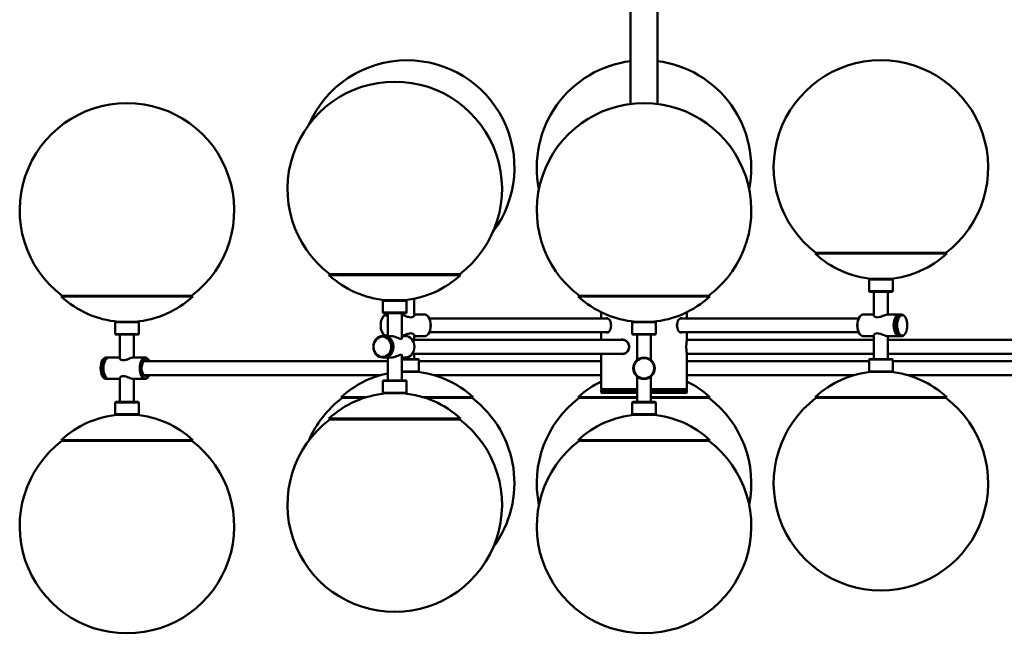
# Model space of a CAD drawing. Header units: millimetres. Extents: x 264 to 5115, y 781 to 3055.
# Tile 1 of 9: x 264 to 1183, y 1123 to 1696. Entities that reach past the tile are written whole.
import ezdxf

# ---------------------------------------------------------------- set-up
doc = ezdxf.new("R2010")
doc.units = ezdxf.units.MM
doc.header["$LTSCALE"] = 18
doc.layers.add('Widoczne (ISO)', color=7, linetype='Continuous', lineweight=50)
doc.layers.add('Wymiar (ISO)', color=7, linetype='Continuous', lineweight=18)
doc.styles.add('Tekst notatki (ISO)', font='tahoma.ttf')
doc.dimstyles.new('Domyślne (ISO)', dxfattribs={"dimscale": 18, "dimtxt": 2.5, "dimasz": 3, "dimexe": 3.175, "dimexo": 0, "dimgap": 0.762, "dimtad": 1, "dimdec": 1, "dimlfac": 0.03937, "dimrnd": 1e-08, "dimzin": 0, "dimdsep": 46, "dimtxsty": 'Tekst notatki (ISO)', "dimblk": 'Filled-1', "dimcen": 0.09, "dimdle": 10, "dimse1": 1, "dimse2": 1, "dimclrd": 256, "dimclre": 256, "dimclrt": 256, "dimadec": 0, "dimazin": 0, "dimtfac": 0.8, "dimtmove": 0, "dimatfit": 3, "dimfxl": 1, "dimtolj": 1, "dimlwd": 15, "dimlwe": 15, "dimarcsym": 0})

# ---------------------------------------------------------------- blocks, each defined once
blk = doc.blocks.new('Filled-1')
at = {"color": 0}
for p, q in [((0, 0), (-1, 0.25)), ((-1, 0.25), (-1, -0.25)), ((-1, 0), (0, 0)), ((-1, -0.25), (0, 0))]:
    blk.add_line(p, q, dxfattribs=at)
at = {"color": 0, "flags": 128}
blk.add_lwpolyline([(-1, -0.25), (0, 0), (-1, 0.25), (-1, -0.25)], dxfattribs=at)
at = {"color": 0}
blk.add_solid([(-1, -0.25), (0, 0), (-1, 0.25), (-1, -0.25)], dxfattribs=at)
blk = doc.blocks.new('*D4')
at = {"layer": 'Defpoints', "color": 0, "transparency": 16777216}
for p in [(931.68, 1833.56), (1697.13, 1833.56), (1329.21, 1123.23)]:
    blk.add_point(p, dxfattribs=at)
at = {"layer": 'Wymiar (ISO)', "lineweight": 15, "transparency": 16777216}
blk.add_line((1697.13, 1177.23), (1697.13, 1779.56), dxfattribs=at)
at = {"layer": 'Wymiar (ISO)', "lineweight": 15, "transparency": 16777216, "xscale": 54, "yscale": 54, "zscale": 54}
for p, rotation in [((1697.13, 1833.56), 90), ((1697.13, 1123.23), 270)]:
    blk.add_blockref('Filled-1', p, dxfattribs=dict(at, rotation=rotation))
at = {"layer": 'Wymiar (ISO)', "lineweight": 18, "transparency": 16777216, "insert": (1562.2, 1386.39), "char_height": 45, "attachment_point": 1, "rotation": 90, "style": 'Tekst notatki (ISO)'}
blk.add_mtext('\\A1;28.0\\P71 mm', dxfattribs=at)
blk = doc.blocks.new('*D5')
at = {"layer": 'Defpoints', "color": 0, "transparency": 16777216}
for p in [(931.68, 1983.56), (1697.13, 1983.56), (1329.43, 1123.23)]:
    blk.add_point(p, dxfattribs=at)
at = {"layer": 'Wymiar (ISO)', "lineweight": 15, "transparency": 16777216}
for p, q in [((1697.13, 1983.56), (1697.13, 2249.77)), ((1697.13, 1177.23), (1697.13, 1929.56))]:
    blk.add_line(p, q, dxfattribs=at)
at = {"layer": 'Wymiar (ISO)', "lineweight": 15, "transparency": 16777216, "xscale": 54, "yscale": 54, "zscale": 54}
for p, rotation in [((1697.13, 1983.56), 90), ((1697.13, 1123.23), 270)]:
    blk.add_blockref('Filled-1', p, dxfattribs=dict(at, rotation=rotation))
at = {"layer": 'Wymiar (ISO)', "lineweight": 18, "transparency": 16777216, "insert": (1560.42, 2051.28), "char_height": 45, "attachment_point": 1, "rotation": 90, "style": 'Tekst notatki (ISO)'}
blk.add_mtext('\\A1;33.9\\P86 mm', dxfattribs=at)
blk = doc.blocks.new('*D6')
at = {"layer": 'Defpoints', "color": 0, "transparency": 16777216}
for p in [(931.68, 2283.56), (1697.13, 2283.56), (1329.21, 1123.23)]:
    blk.add_point(p, dxfattribs=at)
at = {"layer": 'Wymiar (ISO)', "lineweight": 15, "transparency": 16777216}
for p, q in [((1697.13, 2283.56), (1697.13, 2578.96)), ((1697.13, 1177.23), (1697.13, 2229.56))]:
    blk.add_line(p, q, dxfattribs=at)
at = {"layer": 'Wymiar (ISO)', "lineweight": 15, "transparency": 16777216, "xscale": 54, "yscale": 54, "zscale": 54}
for p, rotation in [((1697.13, 2283.56), 90), ((1697.13, 1123.23), 270)]:
    blk.add_blockref('Filled-1', p, dxfattribs=dict(at, rotation=rotation))
at = {"layer": 'Wymiar (ISO)', "lineweight": 18, "transparency": 16777216, "insert": (1561.63, 2351.28), "char_height": 45, "attachment_point": 1, "rotation": 90, "style": 'Tekst notatki (ISO)'}
blk.add_mtext('\\A1;45.7\\P116 mm', dxfattribs=at)
blk = doc.blocks.new('*D7')
at = {"layer": 'Defpoints', "color": 0, "transparency": 16777216}
for p in [(931.68, 2733.56), (1697.13, 2733.56), (1329.21, 1123.23)]:
    blk.add_point(p, dxfattribs=at)
at = {"layer": 'Wymiar (ISO)', "lineweight": 15, "transparency": 16777216}
blk.add_line((1697.13, 1177.23), (1697.13, 2679.56), dxfattribs=at)
at = {"layer": 'Wymiar (ISO)', "lineweight": 15, "transparency": 16777216, "xscale": 54, "yscale": 54, "zscale": 54}
for p, rotation in [((1697.13, 2733.56), 90), ((1697.13, 1123.23), 270)]:
    blk.add_blockref('Filled-1', p, dxfattribs=dict(at, rotation=rotation))
at = {"layer": 'Wymiar (ISO)', "lineweight": 18, "transparency": 16777216, "insert": (1560.69, 2623.49), "char_height": 45, "attachment_point": 1, "rotation": 90, "style": 'Tekst notatki (ISO)'}
blk.add_mtext('\\A1;63.4\\P161 mm', dxfattribs=at)

msp = doc.modelspace()

# ---------------------------------------------------------------- linework, layer by layer
at = {"layer": 'Widoczne (ISO)'}
for p, q in [((834.18, 1733.56), (834.18, 1617.12)), ((859.18, 1733.56), (859.18, 1617.12)), ((625.7, 1657.89), (625.47, 1657.89)), ((1067.89, 1657.89), (1067.67, 1657.89)), ((614.14, 1637.89), (613.92, 1637.89)), ((364.16, 1617.89), (363.93, 1617.89)), ((846.79, 1617.89), (846.57, 1617.89)), ((1006.95, 1478.27), (1006.28, 1477.53)), ((1006.28, 1477.53), (1129.28, 1477.53)), ((1006.95, 1478.27), (1128.61, 1478.27)), ((1128.61, 1478.27), (1129.28, 1477.53)), ((553.2, 1458.27), (552.53, 1457.53)), ((552.53, 1457.53), (675.53, 1457.53)), ((553.2, 1458.27), (674.86, 1458.27)), ((674.86, 1458.27), (675.53, 1457.53)), ((1057.28, 1453.96), (1056.78, 1453.46)), ((1078.78, 1453.46), (1056.78, 1453.46)), ((1056.78, 1442.46), (1056.78, 1453.46)), ((1057.28, 1453.96), (1078.28, 1453.96)), ((1078.28, 1453.96), (1078.78, 1453.46)), ((1078.78, 1442.46), (1078.78, 1453.46)), ((303.21, 1438.27), (302.55, 1437.53)), ((302.55, 1437.53), (425.55, 1437.53)), ((303.21, 1438.27), (424.88, 1438.27)), ((424.88, 1438.27), (425.55, 1437.53)), ((603.53, 1433.96), (603.03, 1433.46)), ((603.53, 1433.96), (624.53, 1433.96)), ((624.53, 1433.96), (625.03, 1433.46)), ((632.09, 1419.32), (632.09, 1435.41)), ((785.85, 1438.27), (785.18, 1437.53)), ((785.18, 1437.53), (908.18, 1437.53)), ((785.85, 1438.27), (907.51, 1438.27)), ((907.51, 1438.27), (908.18, 1437.53)), ((1056.78, 1442.46), (1078.78, 1442.46)), ((1057.28, 1441.96), (1056.78, 1442.46)), ((1078.28, 1441.96), (1057.28, 1441.96)), ((1061.28, 1419.32), (1061.28, 1441.96)), ((1074.28, 1420.56), (1074.28, 1441.96)), ((1078.28, 1441.96), (1078.78, 1442.46)), ((625.03, 1433.46), (603.03, 1433.46)), ((603.03, 1422.46), (603.03, 1433.46)), ((625.03, 1422.46), (625.03, 1433.46)), ((602.92, 1418.32), (603.21, 1418.72)), ((603.03, 1422.46), (625.03, 1422.46)), ((603.53, 1421.96), (603.03, 1422.46)), ((624.53, 1421.96), (603.53, 1421.96)), ((606.1, 1420.56), (607.53, 1420.56)), ((607.53, 1400.56), (607.53, 1421.96)), ((620.53, 1398.13), (620.53, 1421.96)), ((624.53, 1421.96), (625.03, 1422.46)), ((632.09, 1420.56), (642.47, 1420.56)), ((645.65, 1418.32), (645.36, 1418.72)), ((646.37, 1417.06), (812.65, 1417.06)), ((806.68, 1417.06), (806.68, 1422.87)), ((1046.99, 1417.06), (880.72, 1417.06)), ((886.68, 1417.06), (886.68, 1422.87)), ((1047.72, 1418.32), (1048, 1418.72)), ((1061.28, 1420.56), (1050.89, 1420.56)), ((1084.67, 1420.56), (1073.62, 1420.56)), ((1082.36, 1418.32), (1082.64, 1418.72)), ((1087.26, 1420.56), (1085.53, 1420.56)), ((1090.44, 1418.32), (1090.15, 1418.72)), ((353.55, 1413.96), (353.05, 1413.46)), ((375.05, 1413.46), (353.05, 1413.46)), ((353.05, 1402.46), (353.05, 1413.46)), ((353.55, 1413.96), (374.55, 1413.96)), ((374.55, 1413.96), (375.05, 1413.46)), ((375.05, 1402.46), (375.05, 1413.46)), ((836.18, 1413.96), (835.68, 1413.46)), ((857.68, 1413.46), (835.68, 1413.46)), ((835.68, 1402.46), (835.68, 1413.46)), ((836.18, 1413.96), (857.18, 1413.96)), ((857.18, 1413.96), (857.68, 1413.46)), ((857.68, 1402.46), (857.68, 1413.46)), ((353.05, 1402.46), (375.05, 1402.46)), ((353.55, 1401.96), (353.05, 1402.46)), ((374.55, 1401.96), (353.55, 1401.96)), ((357.55, 1379.32), (357.55, 1401.96)), ((370.55, 1380.56), (370.55, 1401.96)), ((374.55, 1401.96), (375.05, 1402.46)), ((602.78, 1400.56), (603.78, 1400.56)), ((602.92, 1402.8), (603.21, 1402.39)), ((604.28, 1400.56), (610.66, 1400.56)), ((620.53, 1400.56), (623.78, 1400.56)), ((630.36, 1397.06), (827.03, 1397.06)), ((632.09, 1401.8), (632.09, 1397.06)), ((632.09, 1400.56), (642.47, 1400.56)), ((645.65, 1402.8), (645.36, 1402.39)), ((646.37, 1404.06), (812.65, 1404.06)), ((806.68, 1397.06), (806.68, 1404.06)), ((835.68, 1402.46), (857.68, 1402.46)), ((836.18, 1401.96), (835.68, 1402.46)), ((857.18, 1401.96), (836.18, 1401.96)), ((840.18, 1378.16), (840.18, 1401.96)), ((853.18, 1378.16), (853.18, 1401.96)), ((857.18, 1401.96), (857.68, 1402.46)), ((1046.99, 1404.06), (880.72, 1404.06)), ((1061.28, 1397.06), (886.64, 1397.06)), ((886.68, 1397.31), (886.68, 1404.06)), ((1047.72, 1402.8), (1048, 1402.39)), ((1061.28, 1400.56), (1050.89, 1400.56)), ((1061.28, 1401.8), (1061.28, 1379.16)), ((1084.67, 1400.56), (1073.62, 1400.56)), ((1074.28, 1400.56), (1074.28, 1379.16)), ((1291.98, 1397.06), (1074.28, 1397.06)), ((1082.36, 1402.8), (1082.64, 1402.39)), ((1087.26, 1400.56), (1085.53, 1400.56)), ((1090.44, 1402.8), (1090.15, 1402.39)), ((341.38, 1378.32), (341.67, 1378.72)), ((343.98, 1378.32), (344.27, 1378.72)), ((344.56, 1380.56), (346.29, 1380.56)), ((357.55, 1380.56), (347.16, 1380.56)), ((380.93, 1380.56), (369.89, 1380.56)), ((384.11, 1378.32), (383.82, 1378.72)), ((602.78, 1380.56), (603.78, 1380.56)), ((604.28, 1380.56), (610.66, 1380.56)), ((607.53, 1380.56), (607.53, 1359.16)), ((620.53, 1382.99), (620.53, 1359.16)), ((620.53, 1380.56), (623.78, 1380.56)), ((620.53, 1379.16), (636.09, 1379.16)), ((636.59, 1378.66), (620.53, 1378.66)), ((630.36, 1384.06), (827.03, 1384.06)), ((632.09, 1384.06), (632.09, 1379.16)), ((636.09, 1379.16), (636.59, 1378.66)), ((636.59, 1378.66), (636.59, 1367.66)), ((806.68, 1351.06), (806.68, 1384.06)), ((1061.28, 1384.06), (886.64, 1384.06)), ((886.68, 1351.06), (886.68, 1383.81)), ((1057.28, 1379.16), (1056.78, 1378.66)), ((1078.78, 1378.66), (1056.78, 1378.66)), ((1056.78, 1378.66), (1056.78, 1367.66)), ((1057.28, 1379.16), (1078.28, 1379.16)), ((1291.98, 1384.06), (1074.28, 1384.06)), ((1078.28, 1379.16), (1078.78, 1378.66)), ((1078.78, 1378.66), (1078.78, 1367.66)), ((380.02, 1377.06), (607.53, 1377.06)), ((636.59, 1377.06), (806.68, 1377.06)), ((1056.78, 1377.06), (886.68, 1377.06)), ((1305.48, 1377.06), (1078.78, 1377.06)), ((341.38, 1362.8), (341.67, 1362.39)), ((343.98, 1362.8), (344.27, 1362.39)), ((344.56, 1360.56), (346.29, 1360.56)), ((357.55, 1360.56), (347.16, 1360.56)), ((357.55, 1361.8), (357.55, 1339.16)), ((380.93, 1360.56), (369.89, 1360.56)), ((370.55, 1360.56), (370.55, 1339.16)), ((380.02, 1364.06), (600.74, 1364.06)), ((384.11, 1362.8), (383.82, 1362.39)), ((620.53, 1367.66), (636.59, 1367.66)), ((636.09, 1367.16), (620.53, 1367.16)), ((636.09, 1367.16), (636.59, 1367.66)), ((650.43, 1364.06), (806.68, 1364.06)), ((840.18, 1362.96), (840.18, 1339.16)), ((853.18, 1362.96), (853.18, 1339.16)), ((1042.94, 1364.06), (886.68, 1364.06)), ((1056.78, 1367.66), (1078.78, 1367.66)), ((1057.28, 1367.16), (1056.78, 1367.66)), ((1078.28, 1367.16), (1057.28, 1367.16)), ((1078.28, 1367.16), (1078.78, 1367.66)), ((1305.48, 1364.06), (1092.62, 1364.06)), ((603.53, 1359.16), (603.03, 1358.66)), ((625.03, 1358.66), (603.03, 1358.66)), ((603.03, 1358.66), (603.03, 1347.66)), ((603.53, 1359.16), (624.53, 1359.16)), ((624.53, 1359.16), (625.03, 1358.66)), ((625.03, 1358.66), (625.03, 1347.66)), ((806.68, 1351.06), (840.18, 1351.06)), ((807.18, 1350.56), (806.68, 1351.06)), ((853.18, 1351.06), (886.68, 1351.06)), ((886.18, 1350.56), (886.68, 1351.06)), ((587.59, 1343.59), (564.09, 1343.59)), ((564.75, 1342.84), (564.09, 1343.59)), ((585.25, 1342.84), (564.75, 1342.84)), ((603.03, 1347.66), (625.03, 1347.66)), ((603.53, 1347.16), (603.03, 1347.66)), ((624.53, 1347.16), (603.53, 1347.16)), ((624.53, 1347.16), (625.03, 1347.66)), ((687.09, 1343.59), (640.48, 1343.59)), ((686.42, 1342.84), (642.81, 1342.84)), ((686.42, 1342.84), (687.09, 1343.59)), ((840.18, 1343.59), (785.18, 1343.59)), ((785.85, 1342.84), (785.18, 1343.59)), ((840.18, 1342.84), (785.85, 1342.84)), ((807.18, 1350.56), (806.68, 1350.06)), ((840.18, 1350.06), (806.68, 1350.06)), ((806.68, 1348.06), (806.68, 1350.06)), ((806.68, 1348.06), (840.18, 1348.06)), ((807.18, 1347.56), (806.68, 1348.06)), ((840.18, 1350.56), (807.18, 1350.56)), ((807.18, 1350.56), (840.18, 1350.56)), ((840.18, 1347.56), (807.18, 1347.56)), ((886.18, 1350.56), (853.18, 1350.56)), ((853.18, 1350.56), (886.18, 1350.56)), ((886.68, 1350.06), (853.18, 1350.06)), ((853.18, 1348.06), (886.68, 1348.06)), ((886.18, 1347.56), (853.18, 1347.56)), ((908.18, 1343.59), (853.18, 1343.59)), ((907.51, 1342.84), (853.18, 1342.84)), ((886.18, 1350.56), (886.68, 1350.06)), ((886.18, 1347.56), (886.68, 1348.06)), ((886.68, 1348.06), (886.68, 1350.06)), ((907.51, 1342.84), (908.18, 1343.59)), ((1129.28, 1343.59), (1006.28, 1343.59)), ((1006.95, 1342.84), (1006.28, 1343.59)), ((1128.61, 1342.84), (1006.95, 1342.84)), ((1128.61, 1342.84), (1129.28, 1343.59)), ((353.55, 1339.16), (353.05, 1338.66)), ((375.05, 1338.66), (353.05, 1338.66)), ((353.05, 1338.66), (353.05, 1327.66)), ((353.55, 1339.16), (374.55, 1339.16)), ((374.55, 1339.16), (375.05, 1338.66)), ((375.05, 1338.66), (375.05, 1327.66)), ((836.18, 1339.16), (835.68, 1338.66)), ((857.68, 1338.66), (835.68, 1338.66)), ((835.68, 1338.66), (835.68, 1327.66)), ((836.18, 1339.16), (857.18, 1339.16)), ((857.18, 1339.16), (857.68, 1338.66)), ((857.68, 1338.66), (857.68, 1327.66)), ((353.05, 1327.66), (375.05, 1327.66)), ((353.55, 1327.16), (353.05, 1327.66)), ((374.55, 1327.16), (353.55, 1327.16)), ((374.55, 1327.16), (375.05, 1327.66)), ((675.53, 1323.59), (552.53, 1323.59)), ((553.2, 1322.84), (552.53, 1323.59)), ((674.86, 1322.84), (675.53, 1323.59)), ((835.68, 1327.66), (857.68, 1327.66)), ((836.18, 1327.16), (835.68, 1327.66)), ((857.18, 1327.16), (836.18, 1327.16)), ((857.18, 1327.16), (857.68, 1327.66)), ((674.86, 1322.84), (553.2, 1322.84)), ((425.55, 1303.59), (302.55, 1303.59)), ((303.21, 1302.84), (302.55, 1303.59)), ((424.88, 1302.84), (303.21, 1302.84)), ((424.88, 1302.84), (425.55, 1303.59)), ((908.18, 1303.59), (785.18, 1303.59)), ((785.85, 1302.84), (785.18, 1303.59)), ((907.51, 1302.84), (785.85, 1302.84)), ((907.51, 1302.84), (908.18, 1303.59)), ((1067.67, 1163.23), (1067.89, 1163.23)), ((613.92, 1143.23), (614.14, 1143.23)), ((363.93, 1123.23), (364.16, 1123.23)), ((846.57, 1123.23), (846.79, 1123.23))]:
    msp.add_line(p, q, dxfattribs=at)
for radius in [10, 9.5]:
    msp.add_circle((846.68, 1370.56), radius, dxfattribs=at)
for centre, radius, start, end in [((625.47, 1557.89), 100, 90, 156.61729), ((625.7, 1557.89), 100, 323.35388, 90), ((846.57, 1557.89), 100, 97.11681, 191.53696), ((846.79, 1557.89), 100, 348.46304, 82.88319), ((1067.67, 1557.89), 100, 90, 232.76266), ((1067.89, 1557.89), 100, 307.23734, 90), ((613.92, 1537.89), 100, 90, 232.76266), ((614.14, 1537.89), 100, 307.23734, 90), ((363.93, 1517.89), 100, 90, 232.76266), ((364.16, 1517.89), 100, 307.23734, 90), ((846.57, 1517.89), 100, 90, 232.76266), ((846.79, 1517.89), 100, 307.23734, 90), ((1067.78, 1544.6), 91, 227.48182, 264.9565), ((1067.78, 1544.6), 91, 275.0435, 312.51818), ((614.03, 1524.6), 91, 227.48182, 264.9565), ((614.03, 1524.6), 91, 275.0435, 312.51818), ((364.05, 1504.6), 91, 227.48182, 264.9565), ((364.05, 1504.6), 91, 275.0435, 312.51818), ((846.68, 1504.6), 91, 227.48182, 264.9565), ((846.68, 1504.6), 91, 275.0435, 312.51818), ((625.59, 1276.52), 91, 101.44297, 132.51818), ((625.59, 1276.52), 91, 47.48182, 84.9565), ((1067.78, 1276.52), 91, 95.0435, 132.51818), ((1067.78, 1276.52), 91, 47.48182, 84.9565), ((846.68, 1276.52), 91, 116.07584, 132.51818), ((846.68, 1276.52), 91, 47.48182, 63.92416), ((625.47, 1263.23), 100, 127.23734, 156.61729), ((614.03, 1256.52), 91, 95.0435, 132.51818), ((614.03, 1256.52), 91, 47.48182, 84.9565), ((625.7, 1263.23), 100, 323.35388, 52.76266), ((846.57, 1263.23), 100, 127.23734, 191.53696), ((846.79, 1263.23), 100, 348.46304, 52.76266), ((1067.67, 1263.23), 100, 127.23734, 270), ((1067.89, 1263.23), 100, 270, 52.76266), ((364.05, 1236.52), 91, 95.0435, 132.51818), ((364.05, 1236.52), 91, 47.48182, 84.9565), ((846.68, 1236.52), 91, 95.0435, 132.51818), ((846.68, 1236.52), 91, 47.48182, 84.9565), ((613.92, 1243.23), 100, 127.23734, 270), ((614.14, 1243.23), 100, 270, 52.76266), ((363.93, 1223.23), 100, 127.23734, 270), ((364.16, 1223.23), 100, 270, 52.76266), ((846.57, 1223.23), 100, 127.23734, 270), ((846.79, 1223.23), 100, 270, 52.76266)]:
    msp.add_arc(centre, radius, start, end, dxfattribs=at)
for centre, major_axis, ratio, start_param, end_param in [((605.67, 1410.56), (0, -9.5), 0.5, 2.738131, 6.686647), ((606.1, 1410.56), (0, 10), 0.5, 5.992748, 6.898665), ((642.47, 1410.56), (0, 10), 0.5, 3.141593, 6.283185), ((642.91, 1410.56), (0, 9.5), 0.5, 3.757072, 5.667706), ((812.65, 1410.56), (0, 6.75), 0.5, 0.089347, 0.273013), ((812.65, 1410.56), (0, 6.5), 0.5, 6.142082, 6.283185), ((880.72, 1410.56), (0, 6.5), 0.5, 0, 0.141103), ((880.72, 1410.56), (0, 6.75), 0.5, 6.010173, 6.193838), ((1050.46, 1410.56), (0, -9.5), 0.5, 3.757072, 5.667706), ((1050.89, 1410.56), (0, -10), 0.5, 3.141593, 6.283185), ((1084.67, 1410.56), (0, 10), 0.5, 6.196474, 9.511489), ((1085.1, 1410.56), (0, -9.5), 0.5, 3.757072, 5.667706), ((1085.1, 1410.56), (0, 9.5), 0.5, 0.61548, 2.526113), ((1085.53, 1410.56), (0, -10), 0.5, 3.141593, 6.283185), ((1087.26, 1410.56), (0, 10), 0.5, 5.667706, 10.040258), ((812.65, 1410.56), (0, -6.5), 0.5, 1.372676, 1.768917), ((880.72, 1410.56), (0, 6.5), 0.5, 1.372676, 1.768917), ((606.1, 1410.56), (0, -10), 0.5, 5.667706, 6.573623), ((603.78, 1390.56), (0, 10), 0.866025, 3.141593, 6.283185), ((604.28, 1390.56), (0, -10), 0.866025, 6.254314, 9.453649), ((623.78, 1390.56), (0, 10), 0.866025, 3.141593, 6.283185), ((812.65, 1410.56), (0, -6.75), 0.5, 6.010173, 6.193838), ((812.65, 1410.56), (0, -6.5), 0.5, 0, 0.141103), ((827.03, 1390.56), (0, 6.75), 0.866025, 0.029919, 0.273013), ((827.03, 1390.56), (0, 6.5), 0.866025, 3.141593, 6.283185), ((880.72, 1410.56), (0, -6.5), 0.5, 6.142082, 6.283185), ((880.72, 1410.56), (0, -6.75), 0.5, 0.089347, 0.273013), ((344.56, 1370.56), (0, -10), 0.5, 3.141593, 6.283185), ((346.29, 1370.56), (0, 10), 0.5, 6.196474, 9.511489), ((347.16, 1370.56), (0, -10), 0.5, 3.141593, 6.283185), ((380.93, 1370.56), (0, 10), 0.5, 5.667706, 10.040258), ((381.37, 1370.56), (0, -9.5), 0.5, 2.324317, 7.100461), ((381.37, 1370.56), (0, 7.25), 0.5, 5.824311, 9.883652), ((827.03, 1390.56), (0, -6.75), 0.866025, 6.010173, 6.253266), ((344.13, 1370.56), (0, -9.5), 0.5, 3.757072, 5.667706), ((346.73, 1370.56), (0, 9.5), 0.5, 0.61548, 2.526113), ((346.73, 1370.56), (0, -9.5), 0.5, 3.757072, 5.667706), ((380.93, 1370.56), (0, 6.75), 0.5, 6.010173, 6.8472), ((379.63, 1370.56), (0, 6.75), 0.5, 6.010173, 6.089527), ((380.93, 1370.56), (0, -6.75), 0.5, 5.71917, 6.556198), ((379.63, 1370.56), (0, -6.75), 0.5, 0.193658, 0.273013)]:
    msp.add_ellipse(centre, major_axis=major_axis, ratio=ratio, start_param=start_param, end_param=end_param, dxfattribs=at)
for centre, major_axis, ratio in [((1087.7, 1410.56), (0, -9.5), 0.5), ((602.78, 1390.56), (0, 10), 0.866025), ((602.53, 1390.56), (0, -9.5), 0.866025)]:
    msp.add_ellipse(centre, major_axis=major_axis, ratio=ratio, dxfattribs=at)
for points, knots in [([(632.08, 1420.42), (632.17, 1420.36), (632.24, 1420.29), (632.39, 1419.98), (632.32, 1419.66), (631.89, 1419.03), (631.51, 1418.67), (630.43, 1418.11), (629.73, 1417.94), (628.96, 1417.94), (628.19, 1417.94), (627.31, 1418.11), (625.54, 1418.67), (624.64, 1419.03), (623.05, 1419.66), (622.23, 1419.98), (621.16, 1420.32), (620.83, 1420.41), (620.53, 1420.47)], [3.348313, 3.348313, 3.348313, 3.348313, 3.446084, 3.446084, 3.709722, 3.709722, 3.976492, 3.976492, 4.243263, 4.243263, 4.243263, 4.510033, 4.510033, 4.776804, 4.776804, 5.040441, 5.040441, 5.170655, 5.170655, 5.170655, 5.170655]), ([(812.04, 1417.31), (812.47, 1417.31), (812.94, 1417.14), (813.87, 1416.45), (814.31, 1415.93), (815.04, 1414.73), (815.36, 1413.98), (815.8, 1412.31), (815.91, 1411.41), (815.91, 1410.56), (815.91, 1409.71), (815.8, 1408.81), (815.36, 1407.14), (815.04, 1406.38), (814.31, 1405.19), (813.87, 1404.67), (812.94, 1403.98), (812.47, 1403.81), (812.04, 1403.81)], [3.057458, 3.057458, 3.057458, 3.057458, 3.312242, 3.312242, 3.567027, 3.567027, 3.821819, 3.821819, 4.07661, 4.07661, 4.07661, 4.331402, 4.331402, 4.586194, 4.586194, 4.840978, 4.840978, 5.095763, 5.095763, 5.095763, 5.095763]), ([(881.32, 1403.81), (880.9, 1403.81), (880.42, 1403.98), (879.5, 1404.67), (879.05, 1405.19), (878.33, 1406.38), (878, 1407.14), (877.56, 1408.81), (877.45, 1409.71), (877.45, 1411.41), (877.56, 1412.31), (878, 1413.98), (878.33, 1414.73), (879.05, 1415.93), (879.5, 1416.45), (880.42, 1417.14), (880.9, 1417.31), (881.32, 1417.31)], [1.019153, 1.019153, 1.019153, 1.019153, 1.273937, 1.273937, 1.528722, 1.528722, 1.783513, 1.783513, 2.038305, 2.038305, 2.293097, 2.293097, 2.547889, 2.547889, 2.802673, 2.802673, 3.057458, 3.057458, 3.057458, 3.057458]), ([(1073.62, 1420.56), (1073.18, 1420.56), (1072.57, 1420.43), (1071.13, 1419.98), (1070.32, 1419.66), (1068.72, 1419.03), (1067.83, 1418.67), (1066.05, 1418.11), (1065.17, 1417.94), (1063.63, 1417.94), (1062.93, 1418.11), (1061.86, 1418.67), (1061.47, 1419.03), (1061.05, 1419.66), (1060.97, 1419.98), (1061.12, 1420.29), (1061.19, 1420.36), (1061.28, 1420.42)], [1.060816, 1.060816, 1.060816, 1.060816, 1.324453, 1.324453, 1.58809, 1.58809, 1.854861, 1.854861, 2.121631, 2.121631, 2.388402, 2.388402, 2.655172, 2.655172, 2.91881, 2.91881, 3.016581, 3.016581, 3.016581, 3.016581]), ([(620.53, 1399.38), (620.54, 1399.37), (620.55, 1399.36), (620.77, 1399.03), (620.84, 1398.67), (620.62, 1398.11), (620.32, 1397.94), (619.88, 1397.94), (619.43, 1397.94), (618.82, 1398.11), (617.39, 1398.67), (616.58, 1399.03), (614.99, 1399.66), (614.09, 1399.98), (612.3, 1400.43), (611.42, 1400.56), (610.66, 1400.56)], [3.701634, 3.701634, 3.701634, 3.701634, 3.709722, 3.709722, 3.976492, 3.976492, 4.243263, 4.243263, 4.243263, 4.510033, 4.510033, 4.776804, 4.776804, 5.040441, 5.040441, 5.304078, 5.304078, 5.304078, 5.304078]), ([(620.53, 1400.65), (620.83, 1400.71), (621.16, 1400.8), (622.23, 1401.14), (623.05, 1401.46), (624.64, 1402.09), (625.54, 1402.45), (627.31, 1403), (628.19, 1403.18), (628.96, 1403.18), (629.73, 1403.18), (630.43, 1403), (631.51, 1402.45), (631.89, 1402.09), (632.32, 1401.46), (632.39, 1401.14), (632.24, 1400.83), (632.17, 1400.76), (632.08, 1400.7)], [3.31587, 3.31587, 3.31587, 3.31587, 3.446084, 3.446084, 3.709722, 3.709722, 3.976492, 3.976492, 4.243263, 4.243263, 4.243263, 4.510033, 4.510033, 4.776804, 4.776804, 5.040441, 5.040441, 5.138212, 5.138212, 5.138212, 5.138212]), ([(826.68, 1397.31), (827.42, 1397.31), (828.22, 1397.14), (829.71, 1396.45), (830.4, 1395.93), (831.51, 1394.73), (832, 1393.98), (832.65, 1392.31), (832.81, 1391.41), (832.81, 1390.56), (832.81, 1389.71), (832.65, 1388.81), (832, 1387.14), (831.51, 1386.38), (830.4, 1385.19), (829.71, 1384.67), (828.22, 1383.98), (827.42, 1383.81), (826.68, 1383.81)], [3.057458, 3.057458, 3.057458, 3.057458, 3.312242, 3.312242, 3.567027, 3.567027, 3.821819, 3.821819, 4.07661, 4.07661, 4.07661, 4.331402, 4.331402, 4.586194, 4.586194, 4.840978, 4.840978, 5.095763, 5.095763, 5.095763, 5.095763]), ([(886.68, 1383.81), (886.68, 1383.81), (886.65, 1383.98), (886.54, 1384.67), (886.47, 1385.19), (886.32, 1386.38), (886.25, 1387.14), (886.14, 1388.81), (886.11, 1389.71), (886.11, 1391.41), (886.14, 1392.31), (886.25, 1393.98), (886.32, 1394.73), (886.47, 1395.93), (886.54, 1396.45), (886.65, 1397.14), (886.68, 1397.31), (886.68, 1397.31)], [1.019153, 1.019153, 1.019153, 1.019153, 1.273937, 1.273937, 1.528722, 1.528722, 1.783513, 1.783513, 2.038305, 2.038305, 2.293097, 2.293097, 2.547889, 2.547889, 2.802673, 2.802673, 3.057458, 3.057458, 3.057458, 3.057458]), ([(1061.28, 1400.7), (1061.19, 1400.76), (1061.12, 1400.83), (1060.97, 1401.14), (1061.05, 1401.46), (1061.47, 1402.09), (1061.86, 1402.45), (1062.93, 1403), (1063.63, 1403.18), (1065.17, 1403.18), (1066.05, 1403), (1067.83, 1402.45), (1068.72, 1402.09), (1070.32, 1401.46), (1071.13, 1401.14), (1072.57, 1400.68), (1073.18, 1400.56), (1073.62, 1400.56)], [1.226682, 1.226682, 1.226682, 1.226682, 1.324453, 1.324453, 1.58809, 1.58809, 1.854861, 1.854861, 2.121631, 2.121631, 2.388402, 2.388402, 2.655172, 2.655172, 2.91881, 2.91881, 3.182447, 3.182447, 3.182447, 3.182447]), ([(369.89, 1380.56), (369.45, 1380.56), (368.84, 1380.43), (367.4, 1379.98), (366.59, 1379.66), (364.99, 1379.03), (364.1, 1378.67), (362.32, 1378.11), (361.44, 1377.94), (359.9, 1377.94), (359.2, 1378.11), (358.12, 1378.67), (357.74, 1379.03), (357.31, 1379.66), (357.24, 1379.98), (357.39, 1380.29), (357.46, 1380.36), (357.55, 1380.42)], [1.060816, 1.060816, 1.060816, 1.060816, 1.324453, 1.324453, 1.58809, 1.58809, 1.854861, 1.854861, 2.121631, 2.121631, 2.388402, 2.388402, 2.655172, 2.655172, 2.91881, 2.91881, 3.016581, 3.016581, 3.016581, 3.016581]), ([(610.66, 1380.56), (611.42, 1380.56), (612.3, 1380.68), (614.09, 1381.14), (614.99, 1381.46), (616.58, 1382.09), (617.39, 1382.45), (618.82, 1383), (619.43, 1383.18), (619.88, 1383.18), (620.32, 1383.18), (620.62, 1383), (620.84, 1382.45), (620.77, 1382.09), (620.55, 1381.76), (620.54, 1381.75), (620.53, 1381.74)], [3.182447, 3.182447, 3.182447, 3.182447, 3.446084, 3.446084, 3.709722, 3.709722, 3.976492, 3.976492, 4.243263, 4.243263, 4.243263, 4.510033, 4.510033, 4.776804, 4.776804, 4.784892, 4.784892, 4.784892, 4.784892]), ([(357.55, 1360.7), (357.46, 1360.76), (357.39, 1360.83), (357.24, 1361.14), (357.31, 1361.46), (357.74, 1362.09), (358.12, 1362.45), (359.2, 1363), (359.9, 1363.18), (361.44, 1363.18), (362.32, 1363), (364.1, 1362.45), (364.99, 1362.09), (366.59, 1361.46), (367.4, 1361.14), (368.84, 1360.68), (369.45, 1360.56), (369.89, 1360.56)], [1.226682, 1.226682, 1.226682, 1.226682, 1.324453, 1.324453, 1.58809, 1.58809, 1.854861, 1.854861, 2.121631, 2.121631, 2.388402, 2.388402, 2.655172, 2.655172, 2.91881, 2.91881, 3.182447, 3.182447, 3.182447, 3.182447])]:
    msp.add_open_spline(points, degree=3, knots=knots, dxfattribs=at)
for points in [[(811.17, 1417.06), (811.45, 1417.23), (811.74, 1417.31), (812.04, 1417.31)], [(881.32, 1417.31), (881.62, 1417.31), (881.92, 1417.23), (882.2, 1417.06)], [(812.04, 1403.81), (811.74, 1403.81), (811.45, 1403.89), (811.17, 1404.06)], [(825.13, 1397.06), (825.64, 1397.23), (826.17, 1397.31), (826.68, 1397.31)], [(882.2, 1404.06), (881.92, 1403.89), (881.62, 1403.81), (881.32, 1403.81)], [(826.68, 1383.81), (826.17, 1383.81), (825.64, 1383.89), (825.13, 1384.06)]]:
    msp.add_open_spline(points, degree=3, dxfattribs=at)

# ---------------------------------------------------------------- dimensions: what is measured, and where the dimension line sits
at = {"layer": 'Wymiar (ISO)', "lineweight": 18}
for base, p1, p2, text, override, picture, middle in [((1697.13, 2733.56), (1329.21, 1123.23), (931.68, 2733.56), '<>\\P161 mm', {"dimgap": 0.762, "dimdec": 1, "dimlfac": 0.03937, "dimpost": '\\X', "dimse1": 1, "dimse2": 1, "dimtol": 0, "dimlim": 0, "dimtp": 0, "dimtm": 0, "dimtdec": 2, "dimtofl": 0, "dimatfit": 1, "dimtvp": -0.25}, '*D7', (1697.13, 2730.47)), ((1697.13, 2283.56), (1329.21, 1123.23), (931.68, 2283.56), '<>\\P116 mm', {"dimgap": 0.762, "dimdec": 1, "dimlfac": 0.03937, "dimpost": '\\X', "dimse1": 1, "dimse2": 1, "dimtol": 0, "dimlim": 0, "dimtp": 0, "dimtm": 0, "dimtdec": 2, "dimtofl": 0, "dimatfit": 2, "dimtvp": -0.25}, '*D6', (1697.13, 2458.26)), ((1697.13, 1983.56), (1329.43, 1123.23), (931.68, 1983.56), '<>\\P86 mm', {"dimgap": 0.762, "dimdec": 1, "dimlfac": 0.03937, "dimpost": '\\X', "dimse1": 1, "dimse2": 1, "dimtol": 0, "dimlim": 0, "dimtp": 0, "dimtm": 0, "dimtdec": 2, "dimtofl": 0, "dimatfit": 2, "dimtvp": -0.25}, '*D5', (1697.13, 2143.66)), ((1697.13, 1833.56), (1329.21, 1123.23), (931.68, 1833.56), '<>\\P71 mm', {"dimgap": 0.762, "dimdec": 1, "dimlfac": 0.03937, "dimpost": '\\X', "dimse1": 1, "dimse2": 1, "dimtol": 0, "dimlim": 0, "dimtp": 0, "dimtm": 0, "dimtdec": 2, "dimtofl": 0, "dimatfit": 1, "dimtvp": -0.25}, '*D4', (1697.13, 1478.4))]:
    dim = msp.add_linear_dim(base=base, p1=p1, p2=p2, angle=90, text=text, dimstyle='Domyślne (ISO)', override=override, dxfattribs=at)
    dim.commit()
    dim.dimension.update_dxf_attribs({"geometry": picture, "text_midpoint": middle, "dimtype": 160})

doc.saveas('drawing.dxf')
